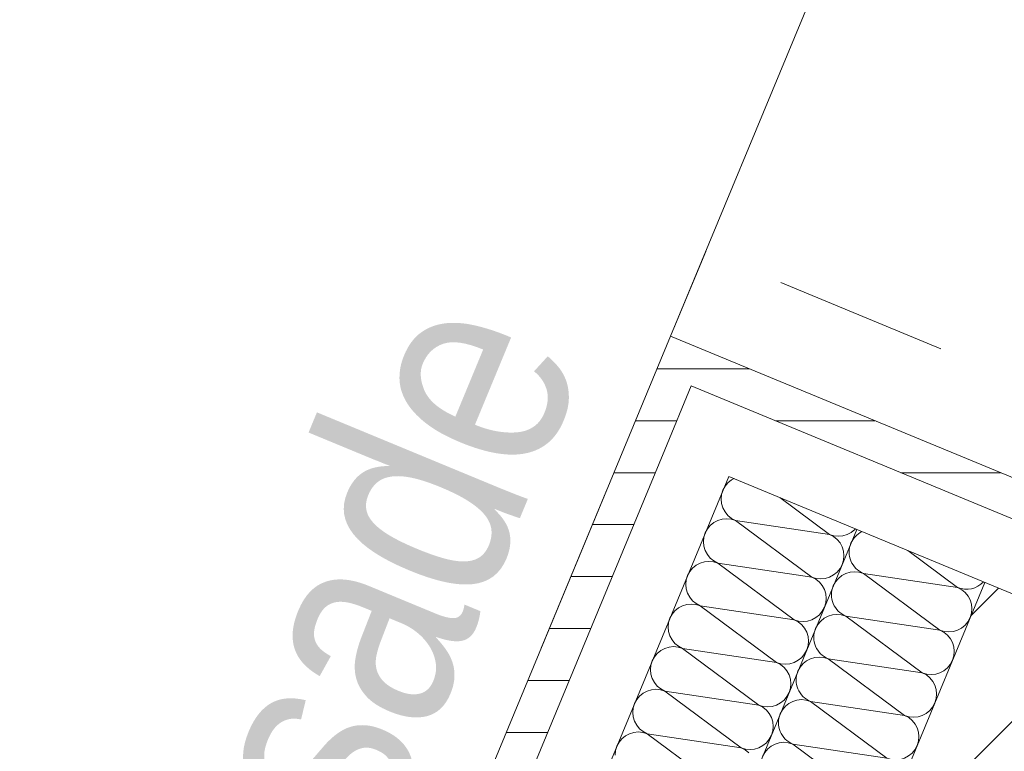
# Model space of a CAD drawing. Header units: metres. Extents: x -80 to 1923, y -189 to 69.
# Tile 75 of 149: x 926.482 to 927.051, y 5.329 to 5.752. Entities that reach past the tile are written whole.
import ezdxf

# ---------------------------------------------------------------- set-up
doc = ezdxf.new("R2010")
doc.units = ezdxf.units.M
doc.header["$MEASUREMENT"] = 0
doc.linetypes.add('Strichlinie_ eng', pattern=[0.115, 0.075, -0.04])
for name, color, linetype in [('10 Fassade', 7, 'Continuous'), ('30 Dach', 7, 'Continuous'), ('Neubau_10 Wand außen', 7, 'Continuous'), ('Neubau_30 Dach', 7, 'Continuous')]:
    doc.layers.add(name, color=color, linetype=linetype)
doc.styles.add('ERSTELLTER_STIL_2', font='ARIALN.TTF')
pattern_1 = [(0, (929.770002, 0), (0, 0.03), [])]

# ---------------------------------------------------------------- blocks, each defined once
blk = doc.blocks.new('*X158', base_point=(929.77, 0))
at = {"layer": 'Neubau_10 Wand außen', "color": 8, "linetype": 'Continuous', "lineweight": 9}
for p, q in [((926.89338, 5.48583), (926.89135, 5.48417)), ((926.89485, 5.48662), (926.89338, 5.48583)), ((926.88846, 5.47985), (926.88771, 5.47734)), ((926.8897, 5.48215), (926.88846, 5.47985)), ((926.89135, 5.48417), (926.8897, 5.48215)), ((926.88771, 5.47734), (926.88745, 5.47474)), ((926.88745, 5.47474), (926.88771, 5.47214)), ((926.92122, 5.4757), (926.95006, 5.45433)), ((926.88771, 5.47214), (926.88846, 5.46964)), ((926.88846, 5.46964), (926.8897, 5.46734)), ((926.88798, 5.46318), (926.88548, 5.46242)), ((926.89058, 5.46344), (926.88798, 5.46318)), ((926.8897, 5.46734), (926.89135, 5.46531)), ((926.89318, 5.46318), (926.89058, 5.46344)), ((926.89135, 5.46531), (926.89338, 5.46366)), ((926.89568, 5.46242), (926.89318, 5.46318)), ((926.89338, 5.46366), (926.89568, 5.46242)), ((926.87949, 5.45751), (926.87826, 5.45521)), ((926.88115, 5.45953), (926.87949, 5.45751)), ((926.88317, 5.46119), (926.88115, 5.45953)), ((926.88548, 5.46242), (926.88317, 5.46119)), ((926.89568, 5.46242), (926.95006, 5.45433)), ((926.89568, 5.46242), (926.93985, 5.4297)), ((926.96257, 5.45557), (926.96459, 5.45722)), ((926.96459, 5.45722), (926.9649, 5.4576)), ((926.8775, 5.45271), (926.87724, 5.45011)), ((926.87826, 5.45521), (926.8775, 5.45271)), ((926.95006, 5.45433), (926.95256, 5.45357)), ((926.95236, 5.4531), (926.95006, 5.45433)), ((926.95438, 5.45144), (926.95236, 5.4531)), ((926.95256, 5.45357), (926.95516, 5.45332)), ((926.95604, 5.44942), (926.95438, 5.45144)), ((926.95516, 5.45332), (926.95776, 5.45357)), ((926.95776, 5.45357), (926.96026, 5.45433)), ((926.96026, 5.45433), (926.96257, 5.45557)), ((926.87724, 5.45011), (926.8775, 5.4475)), ((926.8775, 5.4475), (926.87826, 5.445)), ((926.95727, 5.44712), (926.95604, 5.44942)), ((926.95803, 5.44462), (926.95727, 5.44712)), ((926.87826, 5.445), (926.87949, 5.4427)), ((926.87949, 5.4427), (926.88115, 5.44068)), ((926.88115, 5.44068), (926.88317, 5.43902)), ((926.95829, 5.44201), (926.95803, 5.44462)), ((926.95803, 5.43941), (926.95829, 5.44201)), ((926.87094, 5.4349), (926.86929, 5.43288)), ((926.87297, 5.43656), (926.87094, 5.4349)), ((926.87527, 5.43779), (926.87297, 5.43656)), ((926.87777, 5.43855), (926.87527, 5.43779)), ((926.88037, 5.4388), (926.87777, 5.43855)), ((926.88297, 5.43855), (926.88037, 5.4388)), ((926.88548, 5.43779), (926.88297, 5.43855)), ((926.88317, 5.43902), (926.88548, 5.43779)), ((926.88548, 5.43779), (926.92965, 5.40506)), ((926.88548, 5.43779), (926.93985, 5.4297)), ((926.95438, 5.43259), (926.95604, 5.43461)), ((926.95604, 5.43461), (926.95727, 5.43691)), ((926.95727, 5.43691), (926.95803, 5.43941)), ((926.86805, 5.43057), (926.8673, 5.42807)), ((926.86929, 5.43288), (926.86805, 5.43057)), ((926.93985, 5.4297), (926.94235, 5.42894)), ((926.94216, 5.42846), (926.93985, 5.4297)), ((926.94235, 5.42894), (926.94495, 5.42868)), ((926.94495, 5.42868), (926.94756, 5.42894)), ((926.94756, 5.42894), (926.95006, 5.4297)), ((926.95006, 5.4297), (926.95236, 5.43093)), ((926.95236, 5.43093), (926.95438, 5.43259)), ((926.8673, 5.42807), (926.86704, 5.42547)), ((926.86704, 5.42547), (926.8673, 5.42287)), ((926.94418, 5.42681), (926.94216, 5.42846)), ((926.94584, 5.42479), (926.94418, 5.42681)), ((926.94707, 5.42248), (926.94584, 5.42479)), ((926.8673, 5.42287), (926.86805, 5.42037)), ((926.86805, 5.42037), (926.86929, 5.41806)), ((926.86929, 5.41806), (926.87094, 5.41604)), ((926.94783, 5.41998), (926.94707, 5.42248)), ((926.94808, 5.41738), (926.94783, 5.41998)), ((926.94783, 5.41478), (926.94808, 5.41738)), ((926.86276, 5.41192), (926.86074, 5.41026)), ((926.86507, 5.41315), (926.86276, 5.41192)), ((926.86757, 5.41391), (926.86507, 5.41315)), ((926.87017, 5.41417), (926.86757, 5.41391)), ((926.87277, 5.41391), (926.87017, 5.41417)), ((926.87094, 5.41604), (926.87297, 5.41438)), ((926.87527, 5.41315), (926.87277, 5.41391)), ((926.87297, 5.41438), (926.87527, 5.41315)), ((926.87527, 5.41315), (926.92965, 5.40506)), ((926.87527, 5.41315), (926.91944, 5.38042)), ((926.94584, 5.40997), (926.94707, 5.41228)), ((926.94707, 5.41228), (926.94783, 5.41478)), ((926.85785, 5.40593), (926.85709, 5.40343)), ((926.85908, 5.40824), (926.85785, 5.40593)), ((926.86074, 5.41026), (926.85908, 5.40824)), ((926.93985, 5.40506), (926.94216, 5.40629)), ((926.94216, 5.40629), (926.94418, 5.40795)), ((926.94418, 5.40795), (926.94584, 5.40997)), ((926.85709, 5.40343), (926.85683, 5.40083)), ((926.85683, 5.40083), (926.85709, 5.39823)), ((926.92965, 5.40506), (926.93215, 5.4043)), ((926.93195, 5.40383), (926.92965, 5.40506)), ((926.93397, 5.40217), (926.93195, 5.40383)), ((926.93215, 5.4043), (926.93475, 5.40404)), ((926.93563, 5.40015), (926.93397, 5.40217)), ((926.93475, 5.40404), (926.93735, 5.4043)), ((926.93735, 5.4043), (926.93985, 5.40506)), ((926.85709, 5.39823), (926.85785, 5.39573)), ((926.85785, 5.39573), (926.85908, 5.39342)), ((926.93686, 5.39784), (926.93563, 5.40015)), ((926.93762, 5.39534), (926.93686, 5.39784)), ((926.93788, 5.39274), (926.93762, 5.39534)), ((926.85736, 5.38927), (926.85486, 5.38851)), ((926.85996, 5.38953), (926.85736, 5.38927)), ((926.85908, 5.39342), (926.86074, 5.3914)), ((926.86256, 5.38927), (926.85996, 5.38953)), ((926.86074, 5.3914), (926.86276, 5.38975)), ((926.86507, 5.38851), (926.86256, 5.38927)), ((926.86276, 5.38975), (926.86507, 5.38851)), ((926.93686, 5.38764), (926.93762, 5.39014)), ((926.93762, 5.39014), (926.93788, 5.39274)), ((926.84888, 5.3836), (926.84764, 5.3813)), ((926.85054, 5.38562), (926.84888, 5.3836)), ((926.85256, 5.38728), (926.85054, 5.38562)), ((926.85486, 5.38851), (926.85256, 5.38728)), ((926.86507, 5.38851), (926.91944, 5.38042)), ((926.86507, 5.38851), (926.90924, 5.35579)), ((926.93195, 5.38165), (926.93397, 5.38331)), ((926.93397, 5.38331), (926.93563, 5.38533)), ((926.93563, 5.38533), (926.93686, 5.38764)), ((926.84689, 5.3788), (926.84663, 5.3762)), ((926.84764, 5.3813), (926.84689, 5.3788)), ((926.91944, 5.38042), (926.92194, 5.37966)), ((926.92175, 5.37919), (926.91944, 5.38042)), ((926.92377, 5.37753), (926.92175, 5.37919)), ((926.92194, 5.37966), (926.92454, 5.37941)), ((926.92543, 5.37551), (926.92377, 5.37753)), ((926.92454, 5.37941), (926.92715, 5.37966)), ((926.92715, 5.37966), (926.92965, 5.38042)), ((926.92965, 5.38042), (926.93195, 5.38165)), ((926.84663, 5.3762), (926.84689, 5.37359)), ((926.84689, 5.37359), (926.84764, 5.37109)), ((926.92666, 5.37321), (926.92543, 5.37551)), ((926.92742, 5.37071), (926.92666, 5.37321)), ((926.84764, 5.37109), (926.84888, 5.36879)), ((926.84888, 5.36879), (926.85054, 5.36677)), ((926.85054, 5.36677), (926.85256, 5.36511)), ((926.92767, 5.3681), (926.92742, 5.37071)), ((926.92742, 5.3655), (926.92767, 5.3681)), ((926.84033, 5.36099), (926.83867, 5.35897)), ((926.84235, 5.36265), (926.84033, 5.36099)), ((926.84466, 5.36388), (926.84235, 5.36265)), ((926.84716, 5.36464), (926.84466, 5.36388)), ((926.84976, 5.36489), (926.84716, 5.36464)), ((926.85236, 5.36464), (926.84976, 5.36489)), ((926.85486, 5.36388), (926.85236, 5.36464)), ((926.85256, 5.36511), (926.85486, 5.36388)), ((926.85486, 5.36388), (926.89903, 5.33115)), ((926.85486, 5.36388), (926.90924, 5.35579)), ((926.92377, 5.35868), (926.92543, 5.3607)), ((926.92543, 5.3607), (926.92666, 5.363)), ((926.92666, 5.363), (926.92742, 5.3655)), ((926.83744, 5.35666), (926.83668, 5.35416)), ((926.83867, 5.35897), (926.83744, 5.35666)), ((926.90924, 5.35579), (926.91174, 5.35503)), ((926.91154, 5.35455), (926.90924, 5.35579)), ((926.91174, 5.35503), (926.91434, 5.35477)), ((926.91434, 5.35477), (926.91694, 5.35503)), ((926.91694, 5.35503), (926.91944, 5.35579)), ((926.91944, 5.35579), (926.92175, 5.35702)), ((926.92175, 5.35702), (926.92377, 5.35868)), ((926.83668, 5.35416), (926.83643, 5.35156)), ((926.83643, 5.35156), (926.83668, 5.34896)), ((926.91356, 5.3529), (926.91154, 5.35455)), ((926.91522, 5.35087), (926.91356, 5.3529)), ((926.91645, 5.34857), (926.91522, 5.35087)), ((926.83668, 5.34896), (926.83744, 5.34646)), ((926.83744, 5.34646), (926.83867, 5.34415)), ((926.83867, 5.34415), (926.84033, 5.34213)), ((926.91721, 5.34607), (926.91645, 5.34857)), ((926.91747, 5.34347), (926.91721, 5.34607)), ((926.91721, 5.34087), (926.91747, 5.34347)), ((926.83215, 5.33801), (926.83013, 5.33635)), ((926.83445, 5.33924), (926.83215, 5.33801)), ((926.83695, 5.34), (926.83445, 5.33924)), ((926.83955, 5.34026), (926.83695, 5.34)), ((926.84215, 5.34), (926.83955, 5.34026)), ((926.84033, 5.34213), (926.84235, 5.34047)), ((926.84466, 5.33924), (926.84215, 5.34)), ((926.84235, 5.34047), (926.84466, 5.33924)), ((926.84466, 5.33924), (926.89903, 5.33115)), ((926.84466, 5.33924), (926.88883, 5.30651)), ((926.91522, 5.33606), (926.91645, 5.33836)), ((926.91645, 5.33836), (926.91721, 5.34087)), ((926.82724, 5.33202), (926.82648, 5.32952)), ((926.82847, 5.33433), (926.82724, 5.33202)), ((926.83013, 5.33635), (926.82847, 5.33433)), ((926.90924, 5.33115), (926.91154, 5.33238)), ((926.91154, 5.33238), (926.91356, 5.33404)), ((926.91356, 5.33404), (926.91522, 5.33606)), ((926.82648, 5.32952), (926.82622, 5.32692)), ((926.89903, 5.33115), (926.90153, 5.33039)), ((926.90134, 5.32992), (926.89903, 5.33115)), ((926.90336, 5.32826), (926.90134, 5.32992)), ((926.90153, 5.33039), (926.90413, 5.33013)), ((926.90413, 5.33013), (926.90674, 5.33039)), ((926.90674, 5.33039), (926.90924, 5.33115))]:
    blk.add_line(p, q, dxfattribs=at)
blk = doc.blocks.new('*X163', base_point=(929.77, 0))
at = {"layer": 'Neubau_10 Wand außen', "color": 8, "linetype": 'Continuous', "lineweight": 9}
for p, q in [((926.99513, 5.44508), (927.02397, 5.42372)), ((926.96959, 5.43181), (927.02397, 5.42372)), ((926.96959, 5.43181), (927.01376, 5.39908)), ((926.95939, 5.40717), (927.00356, 5.37444)), ((926.95939, 5.40717), (927.01376, 5.39908)), ((926.94918, 5.38254), (927.00356, 5.37444)), ((926.94918, 5.38254), (926.99335, 5.34981)), ((926.93898, 5.3579), (926.99335, 5.34981)), ((926.93898, 5.3579), (926.98315, 5.32517)), ((926.92877, 5.33326), (926.97294, 5.30053)), ((926.92877, 5.33326), (926.98315, 5.32517))]:
    blk.add_line(p, q, dxfattribs=at)
for centre, start, end in [((926.97469, 5.44413), 116.7509, 157.5), ((926.97469, 5.44413), 157.5, 247.5), ((926.96449, 5.41949), 67.5, 157.5), ((926.96449, 5.41949), 157.5, 247.5), ((927.02907, 5.43604), 247.5, 317.1807), ((927.01886, 5.4114), 337.5, 67.5), ((926.95428, 5.39485), 67.5, 157.5), ((927.01886, 5.4114), 247.5, 337.5), ((926.95428, 5.39485), 157.5, 247.5), ((927.00866, 5.38676), 337.5, 67.5), ((926.94408, 5.37022), 67.5, 157.5), ((927.00866, 5.38676), 247.5, 337.5), ((926.94408, 5.37022), 157.5, 247.5), ((926.99845, 5.36213), 337.5, 67.5), ((926.93387, 5.34558), 67.5, 157.5), ((926.99845, 5.36213), 247.5, 337.5), ((926.93387, 5.34558), 157.5, 247.5), ((926.98825, 5.33749), 337.5, 67.5), ((926.92367, 5.32094), 67.5, 157.5), ((926.98825, 5.33749), 247.5, 337.5)]:
    blk.add_arc(centre, 0.01333, start, end, dxfattribs=at)
blk = doc.blocks.new('4 Flügelfenster 1+2+1 27_2')
at = {"layer": 'Neubau_10 Wand außen', "color": 7, "linetype": 'Continuous', "lineweight": 13}
for p in [(-1.943, -0.07), (-2.005, -0.392)]:
    blk.add_line(p, (-1.943, -0.392), dxfattribs=at)
at = {"layer": 'Neubau_10 Wand außen', "color": 7, "linetype": 'Continuous', "lineweight": 9}
blk.add_line((-1.943, -0.392), (1.943, -0.392), dxfattribs=at)

msp = doc.modelspace()

# ---------------------------------------------------------------- hatches: boundary and pattern name
at = {"layer": 'Neubau_10 Wand außen', "linetype": 'Continuous', "lineweight": 9}
h = msp.add_hatch(dxfattribs=at)
h.set_pattern_fill('Holzwerkstoff_Sperrholz__D2', color=8, style=0, pattern_type=2)
h.set_pattern_definition(pattern_1)
h.paths.add_polyline_path([(926.85824, 5.56889), (926.83451, 5.51161), (926.85484, 5.50319), (926.87015, 5.54015), (927.14731, 5.42534), (927.15573, 5.44567)])
h = msp.add_hatch(dxfattribs=at)
h.set_pattern_fill('Holzwerkstoff_Sperrholz__D2', color=8, style=0, pattern_type=2)
h.set_pattern_definition(pattern_1)
h.paths.add_polyline_path([(926.5188, 4.74941), (926.53913, 4.74099), (926.85484, 5.50319), (926.83451, 5.51161)])
at = {"layer": 'Neubau_10 Wand außen', "linetype": 'Continuous', "lineweight": 0, "true_color": 0x000000}
h = msp.add_hatch(dxfattribs=at)
h.set_pattern_fill('Beton_Stahlbeton_0001', color=18, style=0, pattern_type=2)
h.set_pattern_definition([(45, (929.77, 0), (-0.0848528, 0.0848528), []), (45, (929.72758, 0.04243), (-0.0848528, 0.0848528), [0.09, -0.03])])
h.paths.add_polyline_path([(927.03962, 5.42666), (926.89228, 5.07096), (927.11401, 4.97912), (927.26135, 5.33481), (927.19668, 5.3616), (927.132, 5.38839)])

# ---------------------------------------------------------------- linework, layer by layer
at = {"layer": '30 Dach', "color": 7, "linetype": 'Strichlinie_ eng', "lineweight": 9}
msp.add_line((922.72717, -4.40439), (926.87852, 5.61786), dxfattribs=at)
at = {"layer": 'Neubau_10 Wand außen', "color": 7, "linetype": 'Continuous', "lineweight": 13}
for p, q in [((926.83451, 5.51161), (926.85824, 5.56889)), ((927.15573, 5.44567), (926.85824, 5.56889)), ((926.85484, 5.50319), (926.87015, 5.54015)), ((926.87015, 5.54015), (927.14731, 5.42534)), ((926.85484, 5.50319), (926.55443, 4.77795)), ((926.8918, 5.48789), (926.622, 4.83655)), ((926.8918, 5.48789), (927.132, 5.38839)), ((926.96571, 5.45727), (926.72653, 4.87985)), ((927.03962, 5.42666), (926.89228, 5.07096))]:
    msp.add_line(p, q, dxfattribs=at)
at = {"layer": 'Neubau_10 Wand außen', "color": 7, "linetype": 'Continuous', "lineweight": 13, "flags": 128}
msp.add_lwpolyline([(926.83451, 5.51161), (926.51038, 4.72909)], dxfattribs=at)
at = {"layer": 'Neubau_30 Dach', "color": 7, "linetype": 'Strichlinie_ eng', "lineweight": 9}
msp.add_line((943.08984, -1.09709), (926.87852, 5.61786), dxfattribs=at)

# ---------------------------------------------------------------- block references
at = {"layer": 'Neubau_10 Wand außen', "color": 7, "linetype": 'Continuous', "lineweight": 9, "xscale": -1, "rotation": 247.4999999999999}
msp.add_blockref('4 Flügelfenster 1+2+1 27_2', (927.96396, 7.21398), dxfattribs=at)
at = {"layer": 'Neubau_10 Wand außen', "color": 7, "lineweight": 9}
for name in ['*X158', '*X163']:
    msp.add_blockref(name, (929.77, 0), dxfattribs=at)

# ---------------------------------------------------------------- texts
at = {"layer": '10 Fassade', "color": 7, "linetype": 'Continuous', "lineweight": 9, "insert": (926.50996, 4.82834), "char_height": 0.125, "attachment_point": 7, "rotation": 67.5, "style": 'ERSTELLTER_STIL_2'}
msp.add_mtext('\\A1;{\\pql;\\fArial Narrow|b0|i0|c0|p0;\\W1.000000;Holz\\fArial Narrow|b0|i0|c0|p0;\\W1.000000;fassade}', dxfattribs=at)

doc.saveas('drawing.dxf')
